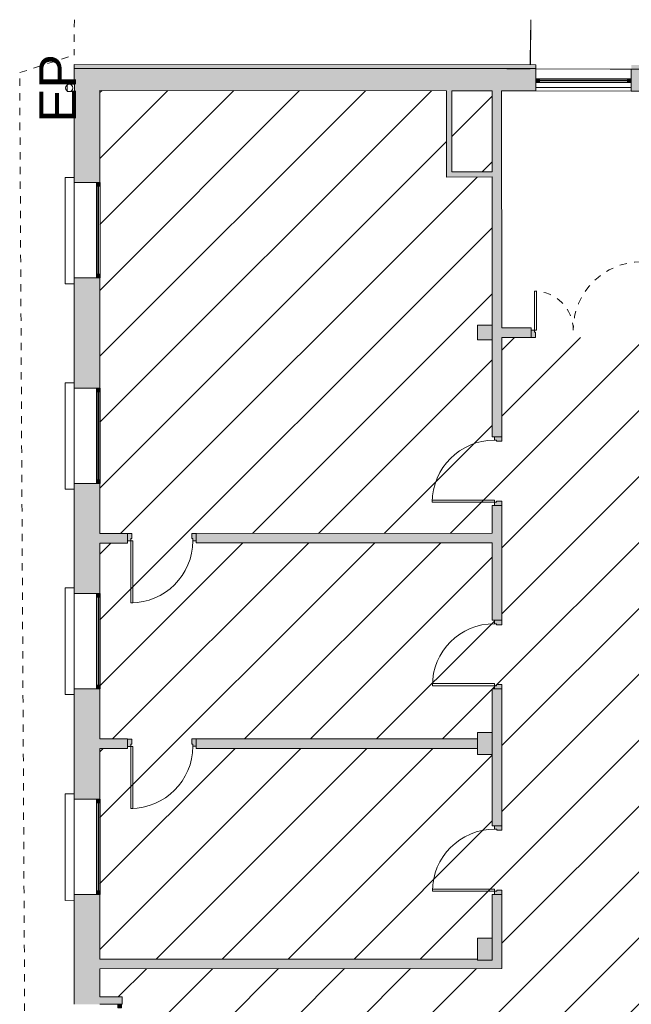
# Model space of a CAD drawing. Header units: metres. Extents: x 82 to 222, y -4 to 154.
# Tile 186 of 214: x 156 to 165, y 122 to 136. Entities that reach past the tile are written whole.
import ezdxf

# ---------------------------------------------------------------- set-up
doc = ezdxf.new("R2010")
doc.units = ezdxf.units.M
for name, pattern in [('Caché', [0.003, 0.002, -0.001]), ('Tiret', [0.0025, 0.00125, -0.00125]), ('Tiret point point', [0.008125, 0.0025, -0.001875, 0, -0.001875, 0, -0.001875])]:
    doc.linetypes.add(name, pattern=pattern)
for name, color, linetype, lineweight in [('A-ANNO-NOTE', 7, 'Continuous', 20), ('A-DETL-GENF', 7, 'Continuous', 5), ('A-DOOR', 7, 'Continuous', 5), ('A-FLOR', 7, 'Continuous', 5), ('A-GENM', 7, 'Continuous', 5), ('A-GLAZ-CURT', 7, 'Continuous', 5), ('A-GLAZ-CWMG', 7, 'Continuous', 5), ('A-WALL', 7, 'Continuous', 5), ('C-TOPO', 7, 'Continuous', 5), ('P-SANR-FIXT', 7, 'Continuous', 5), ('S-COLS', 7, 'Continuous', 5)]:
    doc.layers.add(name, color=color, linetype=linetype, lineweight=lineweight)
doc.layers.add('A-WALL-PATT', color=7, linetype='Continuous', true_color=0x2a2a2a)
doc.layers.add('C-PROP-LINE', color=1, linetype='Tiret point point', lineweight=20, true_color=0xff0000)
doc.styles.add('Arial', font='arial.ttf', dxfattribs={"height": 0.5})

# ---------------------------------------------------------------- blocks, each defined once
blk = doc.blocks.new('ART-Béton-Poteau rectangulaire - 20X30-3252383-DCE-Plan de reperage des murs- rez de rue-200 - Dépendante 1')
at = {"layer": 'S-COLS', "true_color": 0x2a2a2a}
blk.add_hatch(color=250, dxfattribs=at).paths.add_polyline_path([(-0.1, -0.15), (0.1, -0.15), (0.1, 0.15), (-0.1, 0.15)])
at = {"layer": 'S-COLS', "lineweight": 20}
for p, q in [((0.1, 0.15), (-0.1, 0.15)), ((-0.1, 0.15), (-0.1, -0.15)), ((0.1, -0.15), (0.1, 0.15)), ((-0.1, -0.15), (0.1, -0.15))]:
    blk.add_line(p, q, dxfattribs=at)
blk = doc.blocks.new('ART-Béton-Poteau rectangulaire - 20X20-3251590-DCE-Plan de reperage des murs- rez de rue-200 - Dépendante 1')
at = {"layer": 'S-COLS', "true_color": 0x2a2a2a}
blk.add_hatch(color=250, dxfattribs=at).paths.add_polyline_path([(-0.1, -0.1), (0.1, -0.1), (0.1, 0.1), (-0.1, 0.1), (-0.1, -0.058)])
at = {"layer": 'S-COLS', "lineweight": 20}
for p, q in [((0.1, 0.1), (-0.1, 0.1)), ((-0.1, 0.1), (-0.1, -0.1)), ((0.1, -0.1), (0.1, 0.1)), ((-0.1, -0.1), (0.1, -0.1))]:
    blk.add_line(p, q, dxfattribs=at)
blk = doc.blocks.new('Meneau rectangulaire - 50x50-3242118-DCE-Plan de reperage des murs- rez de rue-200 - Dépendante 1')
at = {"layer": 'A-GLAZ-CWMG', "true_color": 0x2a2a2a}
blk.add_hatch(color=250, dxfattribs=at).paths.add_polyline_path([(-0.05, -0.025), (0, -0.025), (0, 0.025), (-0.05, 0.025)])
at = {"layer": 'A-GLAZ-CWMG'}
for p, q in [((0, 0.025), (-0.05, 0.025)), ((-0.05, 0.025), (-0.05, -0.025)), ((0, -0.025), (0, 0.025)), ((-0.05, -0.025), (0, -0.025))]:
    blk.add_line(p, q, dxfattribs=at)
blk = doc.blocks.new('Panneau système - Vitré-3242119-DCE-Plan de reperage des murs- rez de rue-200 - Dépendante 1')
at = {"layer": 'A-GLAZ-CURT', "true_color": 0x2a2a2a}
blk.add_hatch(color=250, dxfattribs=at).paths.add_polyline_path([(0.6, 0.005), (-0.6, 0.005), (-0.6, -0.005), (0.6, -0.005)])
at = {"layer": 'A-GLAZ-CURT'}
for p, q in [((0.6, 0.005), (-0.6, 0.005)), ((-0.6, 0.005), (-0.6, -0.005)), ((0.6, -0.005), (0.6, 0.005)), ((-0.6, -0.005), (0.6, -0.005))]:
    blk.add_line(p, q, dxfattribs=at)
blk = doc.blocks.new('Meneau rectangulaire - 50x50-3242120-DCE-Plan de reperage des murs- rez de rue-200 - Dépendante 1')
at = {"layer": 'A-GLAZ-CWMG', "true_color": 0x2a2a2a}
blk.add_hatch(color=250, dxfattribs=at).paths.add_polyline_path([(0, -0.025), (-0.05, -0.025), (-0.05, 0.025), (0, 0.025)])
at = {"layer": 'A-GLAZ-CWMG'}
for p, q in [((-0.05, 0.025), (0, 0.025)), ((-0.05, -0.025), (-0.05, 0.025)), ((0, 0.025), (0, -0.025)), ((0, -0.025), (-0.05, -0.025))]:
    blk.add_line(p, q, dxfattribs=at)
blk = doc.blocks.new('Meneau rectangulaire - 50x50-3242115-DCE-Plan de reperage des murs- rez de rue-200 - Dépendante 1')
at = {"layer": 'A-GLAZ-CWMG'}
for p, q in [((148.123, 102.789), (149.323, 102.79)), ((149.323, 102.74), (148.123, 102.739))]:
    blk.add_line(p, q, dxfattribs=at)
blk = doc.blocks.new('Panneau système - plein-3981794-DCE-Plan de reperage des murs- rez de rue-200 - Dépendante 1')
at = {"layer": 'A-GLAZ-CURT', "true_color": 0x2a2a2a}
blk.add_hatch(color=250, dxfattribs=at).paths.add_polyline_path([(-0.6, 0.005), (-0.6, -0.005), (0.6, -0.005), (0.6, 0.005), (0.031, 0.005)])
at = {"layer": 'A-GLAZ-CURT'}
for p, q in [((0.6, 0.005), (-0.6, 0.005)), ((-0.6, 0.005), (-0.6, -0.005)), ((0.6, -0.005), (0.6, 0.005)), ((-0.6, -0.005), (0.6, -0.005))]:
    blk.add_line(p, q, dxfattribs=at)
blk = doc.blocks.new('Meneau rectangulaire - 50x50-3243398-DCE-Plan de reperage des murs- rez de rue-200 - Dépendante 1')
at = {"layer": 'A-GLAZ-CWMG'}
for p, q in [((107.27, 134.789), (108.47, 134.788)), ((107.27, 134.739), (108.469, 134.738))]:
    blk.add_line(p, q, dxfattribs=at)
blk = doc.blocks.new('Meneau rectangulaire - 50x50-3981785-DCE-Plan de reperage des murs- rez de rue-200 - Dépendante 1')
at = {"layer": 'A-GLAZ-CWMG', "true_color": 0x2a2a2a}
blk.add_hatch(color=250, dxfattribs=at).paths.add_polyline_path([(-0.05, -0.025), (-0.05, 0.025), (0, 0.025), (0, -0.025)])
at = {"layer": 'A-GLAZ-CWMG'}
for p, q in [((-0.05, 0.025), (0, 0.025)), ((-0.05, -0.025), (-0.05, 0.025)), ((0, 0.025), (0, -0.025)), ((0, -0.025), (-0.05, -0.025))]:
    blk.add_line(p, q, dxfattribs=at)
blk = doc.blocks.new('Meneau rectangulaire - 50x50-3250486-DCE-Plan de reperage des murs- rez de rue-200 - Dépendante 1')
at = {"layer": 'A-GLAZ-CWMG', "true_color": 0x2a2a2a}
blk.add_hatch(color=250, dxfattribs=at).paths.add_polyline_path([(-0.05, -0.025), (-0.05, 0.025), (0, 0.025), (0, -0.025)])
at = {"layer": 'A-GLAZ-CWMG'}
for p, q in [((-0.05, 0.025), (0, 0.025)), ((-0.05, -0.025), (-0.05, 0.025)), ((0, 0.025), (0, -0.025)), ((0, -0.025), (-0.05, -0.025))]:
    blk.add_line(p, q, dxfattribs=at)
blk = doc.blocks.new('OMD_Porte 1V tunnel - 80x204-5423494-DCE-Plan de reperage des murs- rez de rue-200 - Dépendante 1')
at = {"layer": 'A-DOOR', "true_color": 0x2a2a2a}
h = blk.add_hatch(color=250, dxfattribs=at)
h.paths.add_polyline_path([(-0.518, 0.035), (-0.518, -0.065), (-0.458, -0.065), (-0.458, 0.005), (-0.473, 0.005), (-0.473, 0.035), (-0.517, 0.035)])
h.paths.add_polyline_path([(0.357, 0.005), (0.357, -0.065), (0.417, -0.065), (0.417, 0.035), (0.372, 0.035), (0.372, 0.005), (0.358, 0.005)])
at = {"layer": 'A-DOOR'}
for p, q in [((-0.473, 0.035), (-0.473, 0.88)), ((-0.443, 0.88), (-0.473, 0.88)), ((-0.443, 0.88), (-0.443, 0.035)), ((-0.518, 0.035), (-0.473, 0.035)), ((-0.443, 0.035), (-0.473, 0.035)), ((-0.473, 0.035), (-0.443, 0.035)), ((-0.473, 0.035), (-0.473, 0.005)), ((-0.473, 0.005), (-0.458, 0.005)), ((-0.458, 0.005), (-0.458, -0.065)), ((0.357, 0.005), (0.372, 0.005)), ((0.357, -0.065), (0.357, 0.005)), ((0.372, 0.005), (0.372, 0.035)), ((0.372, 0.035), (0.417, 0.035)), ((-0.458, -0.065), (-0.518, -0.065)), ((0.417, -0.065), (0.357, -0.065))]:
    blk.add_line(p, q, dxfattribs=at)
blk.add_arc((-0.473, 0.035), 0.845, 0, 90, dxfattribs=at)
blk = doc.blocks.new('OMD_Porte 2V tunnel - 140x204-V75-DCE-Plan de reperage des murs- rez de rue-200 - Dépendante 1')
at = {"layer": 'A-DOOR', "true_color": 0x2a2a2a}
h = blk.add_hatch(color=250, dxfattribs=at)
h.paths.add_polyline_path([(0.725, 0.065), (0.665, 0.065), (0.665, -0.005), (0.68, -0.005), (0.68, -0.035), (0.725, -0.035), (0.725, 0.065)])
h.paths.add_polyline_path([(-0.765, 0.065), (-0.825, 0.065), (-0.825, -0.035), (-0.78, -0.035), (-0.78, -0.005), (-0.765, -0.005), (-0.765, 0.065)])
at = {"layer": 'A-DOOR'}
for p, q in [((-0.765, 0.065), (-0.825, 0.065)), ((-0.765, -0.005), (-0.765, 0.065)), ((0.725, 0.065), (0.665, 0.065)), ((0.665, 0.065), (0.665, -0.005)), ((-0.825, -0.035), (-0.78, -0.035)), ((-0.78, -0.035), (-0.78, -0.005)), ((-0.78, -0.005), (-0.765, -0.005)), ((-0.78, -0.965), (-0.78, -0.035)), ((-0.78, -0.035), (-0.75, -0.035)), ((-0.75, -0.035), (-0.75, -0.965)), ((0.65, -0.565), (0.65, -0.035)), ((0.65, -0.035), (0.68, -0.035)), ((0.665, -0.005), (0.68, -0.005)), ((0.68, -0.005), (0.68, -0.035)), ((0.68, -0.035), (0.68, -0.565)), ((0.68, -0.035), (0.725, -0.035)), ((0.68, -0.565), (0.65, -0.565)), ((-0.75, -0.965), (-0.78, -0.965))]:
    blk.add_line(p, q, dxfattribs=at)
at = {"layer": 'A-DOOR', "linetype": 'Tiret'}
for centre, radius, start, end in [((-0.78, -0.035), 0.93, 270, 0), ((0.68, -0.035), 0.53, 180, 270)]:
    blk.add_arc(centre, radius, start, end, dxfattribs=at)
blk = doc.blocks.new('OMD_Porte 1V tunnel - 80x204-5423498-DCE-Plan de reperage des murs- rez de rue-200 - Dépendante 1')
at = {"layer": 'A-DOOR', "true_color": 0x2a2a2a}
h = blk.add_hatch(color=250, dxfattribs=at)
h.paths.add_polyline_path([(-0.518, -0.035), (-0.473, -0.035), (-0.473, -0.005), (-0.458, -0.005), (-0.458, 0.065), (-0.518, 0.065), (-0.518, -0.005)])
h.paths.add_polyline_path([(0.372, -0.035), (0.417, -0.035), (0.417, 0.065), (0.357, 0.065), (0.357, -0.005), (0.372, -0.005), (0.372, -0.035)])
at = {"layer": 'A-DOOR'}
for p, q in [((-0.458, 0.065), (-0.518, 0.065)), ((-0.458, -0.005), (-0.458, 0.065)), ((0.417, 0.065), (0.357, 0.065)), ((0.357, 0.065), (0.357, -0.005)), ((-0.518, -0.035), (-0.473, -0.035)), ((-0.473, -0.035), (-0.473, -0.005)), ((-0.473, -0.005), (-0.458, -0.005)), ((-0.443, -0.035), (-0.473, -0.035)), ((-0.473, -0.035), (-0.473, -0.88)), ((-0.473, -0.035), (-0.443, -0.035)), ((-0.443, -0.88), (-0.443, -0.035)), ((0.357, -0.005), (0.372, -0.005)), ((0.372, -0.005), (0.372, -0.035)), ((0.372, -0.035), (0.417, -0.035)), ((-0.443, -0.88), (-0.473, -0.88))]:
    blk.add_line(p, q, dxfattribs=at)
blk.add_arc((-0.473, -0.035), 0.845, 270, 360, dxfattribs=at)
blk = doc.blocks.new('appui fenetre - appui fenetre-3309576-DCE-Plan de reperage des murs- rez de rue-200 - Dépendante 1')
at = {"layer": 'A-GENM'}
for p, q in [((165.088, 26.765), (164.084, 25.719)), ((165.176, 26.681), (165.088, 26.765)), ((164.229, 25.691), (165.128, 26.629)), ((164.084, 25.719), (164.173, 25.633)), ((163.151, 24.743), (162.148, 23.696)), ((163.24, 24.658), (163.151, 24.743)), ((162.237, 23.611), (163.24, 24.658)), ((162.148, 23.696), (162.237, 23.611)), ((161.221, 22.723), (160.218, 21.676)), ((161.309, 22.639), (161.221, 22.723)), ((160.358, 21.644), (161.258, 22.582)), ((160.218, 21.676), (160.307, 21.591)), ((159.282, 20.695), (158.278, 19.648)), ((159.37, 20.611), (159.282, 20.695)), ((158.423, 19.62), (159.322, 20.559)), ((158.278, 19.648), (158.368, 19.563))]:
    blk.add_line(p, q, dxfattribs=at)
blk = doc.blocks.new('Meneau rectangulaire - 50x50-3981789-DCE-Plan de reperage des murs- rez de rue-200 - Dépendante 1')
at = {"layer": 'A-GLAZ-CWMG', "true_color": 0x2a2a2a}
blk.add_hatch(color=250, dxfattribs=at).paths.add_polyline_path([(0, -0.025), (0, 0.025), (-0.05, 0.025), (-0.05, -0.025)])
at = {"layer": 'A-GLAZ-CWMG'}
for p, q in [((0, 0.025), (-0.05, 0.025)), ((-0.05, 0.025), (-0.05, -0.025)), ((0, -0.025), (0, 0.025)), ((-0.05, -0.025), (0, -0.025))]:
    blk.add_line(p, q, dxfattribs=at)
blk = doc.blocks.new('Gouttière avec dauphin - Gouttière avec dauphin 13_8-4853115-DCE-Plan de reperage des murs- rez de rue-200 - Dépendante 1')
at = {"layer": 'P-SANR-FIXT', "linetype": 'Caché'}
for p, q in [((-0.05, -0.03), (-0.05, 0.07)), ((-0.05, 0.07), (0.05, 0.07)), ((0.05, 0.07), (0.05, -0.03)), ((0.05, -0.03), (-0.05, -0.03))]:
    blk.add_line(p, q, dxfattribs=at)
at = {"layer": 'P-SANR-FIXT'}
blk.add_circle((0, 0), 0.05, dxfattribs=at)
blk = doc.blocks.new('Family - ___-4711813-DCE-Plan de reperage des murs- rez de rue-200 - Dépendante 1')
at = {"layer": 'C-PROP-LINE'}
for p, q in [((142.407, 3.688), (165.626, 28.226)), ((165.626, 28.226), (166.327, 27.886)), ((166.662, 28.232), (166.327, 27.886))]:
    blk.add_line(p, q, dxfattribs=at)
blk = doc.blocks.new('Family - ___-5203964-DCE-Plan de reperage des murs- rez de rue-200 - Dépendante 1')
at = {"layer": 'C-PROP-LINE'}
for p, q in [((142.407, 3.688), (165.626, 28.226)), ((165.626, 28.226), (166.327, 27.886)), ((166.662, 28.232), (166.327, 27.886))]:
    blk.add_line(p, q, dxfattribs=at)

msp = doc.modelspace()

# ---------------------------------------------------------------- hatches: boundary and pattern name
at = {"layer": 'A-DETL-GENF', "true_color": 0x808080}
h = msp.add_hatch(dxfattribs=at)
h.set_pattern_fill('FP_14', color=8, style=0, pattern_type=2)
h.set_pattern_definition([(45, (-9.11556, 107.194), (-0.4490128, 0.4490128), [])])
h.paths.add_polyline_path([(162.888, 124.55), (162.887, 124.55), (162.887, 124.565), (162.857, 124.565), (162.857, 124.61), (162.827, 124.61), (162.827, 125.58), (162.627, 125.579), (162.627, 125.664), (158.795, 125.664), (158.795, 125.694), (158.75, 125.694), (158.75, 125.724), (158.735, 125.724), (158.735, 125.794), (162.627, 125.794), (162.627, 125.879), (162.827, 125.88), (162.827, 126.475), (162.857, 126.475), (162.857, 126.52), (162.887, 126.52), (162.887, 126.535), (162.957, 126.535), (162.957, 124.55)])
h.paths.add_polyline_path([(157.484, 102.778), (162.833, 102.781), (162.833, 103.112), (162.863, 103.112), (162.863, 103.157), (162.893, 103.157), (162.893, 103.172), (162.963, 103.172), (162.963, 102.782), (170.773, 102.786), (170.772, 106.271), (164.389, 106.27), (164.389, 106.3), (164.344, 106.3), (164.344, 106.33), (164.329, 106.33), (164.329, 106.4), (165.302, 106.4), (165.3, 112.87), (165.33, 112.87), (165.33, 112.915), (165.36, 112.915), (165.36, 112.93), (165.43, 112.93), (165.431, 111.855), (165.63, 111.855), (165.631, 111.795), (170.771, 111.796), (170.767, 131.266), (165.626, 131.265), (165.626, 131.23), (165.426, 131.23), (165.427, 128.4), (165.397, 128.4), (165.397, 128.355), (165.367, 128.355), (165.367, 128.34), (165.297, 128.34), (165.296, 131.265), (162.956, 131.265), (162.956, 129.85), (162.886, 129.85), (162.886, 129.865), (162.856, 129.865), (162.856, 129.91), (162.826, 129.91), (162.825, 131.23), (162.626, 131.229), (162.626, 131.429), (162.826, 131.43), (162.825, 133.45), (162.205, 133.449), (162.205, 134.624), (157.484, 134.629), (157.484, 133.374), (157.487, 133.374), (157.487, 133.324), (157.484, 133.324), (157.484, 132.125), (157.487, 132.125), (157.487, 132.075), (157.484, 132.075), (157.484, 130.574), (157.488, 130.574), (157.488, 130.524), (157.484, 130.524), (157.484, 129.325), (157.488, 129.325), (157.488, 129.275), (157.484, 129.275), (157.484, 128.593), (157.919, 128.593), (157.919, 128.523), (157.904, 128.523), (157.904, 128.493), (157.859, 128.493), (157.859, 128.463), (157.484, 128.463), (157.484, 127.774), (157.489, 127.774), (157.489, 127.724), (157.484, 127.724), (157.484, 126.525), (157.489, 126.525), (157.489, 126.475), (157.484, 126.475), (157.484, 125.793), (157.92, 125.793), (157.92, 125.723), (157.905, 125.723), (157.905, 125.693), (157.86, 125.693), (157.86, 125.663), (157.484, 125.663), (157.484, 124.974), (157.489, 124.974), (157.489, 124.924), (157.484, 124.924), (157.484, 123.725), (157.489, 123.725), (157.489, 123.675), (157.484, 123.675), (157.484, 122.793), (162.628, 122.795), (162.628, 123.079), (162.828, 123.08), (162.828, 123.675), (162.858, 123.675), (162.858, 123.72), (162.888, 123.72), (162.888, 123.735), (162.958, 123.735), (162.957, 122.665), (157.484, 122.663), (157.484, 122.278), (157.788, 122.278), (157.789, 117.978), (157.484, 117.978), (157.484, 117.478), (158.129, 117.478), (158.129, 117.178), (157.484, 117.178), (157.484, 116.574), (157.491, 116.574), (157.491, 116.524), (157.484, 116.524), (157.484, 115.325), (157.491, 115.325), (157.49, 115.275), (157.484, 115.275), (157.484, 113.774), (157.492, 113.774), (157.492, 113.724), (157.484, 113.724), (157.484, 112.525), (157.492, 112.525), (157.492, 112.475), (157.484, 112.475), (157.484, 110.974), (157.493, 110.974), (157.493, 110.924), (157.484, 110.924), (157.484, 109.725), (157.493, 109.725), (157.491, 109.675), (157.484, 109.675), (157.484, 108.174), (157.493, 108.174), (157.493, 108.124), (157.484, 108.124), (157.484, 106.925), (157.493, 106.925), (157.493, 106.875), (157.484, 106.875), (157.484, 105.379), (157.494, 105.379), (157.494, 105.329), (157.484, 105.329), (157.484, 104.13), (157.494, 104.13), (157.494, 104.08), (157.484, 104.08), (157.484, 102.778)])
h.paths.add_polyline_path([(198.088, 122.133), (198.088, 122.133), (198.088, 122.148), (198.058, 122.148), (198.058, 122.193), (198.028, 122.193), (198.028, 122.615), (192.649, 122.614), (192.649, 116.857), (198.059, 116.858), (198.059, 119.988), (197.829, 119.988), (197.828, 120.288), (198.028, 120.288), (198.028, 120.643), (198.058, 120.643), (198.059, 120.688), (198.088, 120.688)])
h.paths.add_polyline_path([(192.496, 102.787), (200.683, 102.789), (200.682, 103.991), (200.712, 103.991), (200.712, 104.006), (200.782, 104.006), (200.783, 102.789), (205.983, 102.79), (205.982, 104.09), (205.978, 104.09), (205.978, 105.39), (205.982, 105.39), (205.981, 106.89), (205.977, 106.89), (205.977, 108.19), (205.981, 108.19), (205.981, 109.69), (205.977, 109.69), (205.976, 110.99), (205.981, 110.99), (205.98, 112.49), (205.976, 112.49), (205.976, 113.79), (205.98, 113.79), (205.979, 115.29), (205.975, 115.29), (205.975, 116.59), (205.979, 116.59), (205.979, 118.09), (205.975, 118.09), (205.975, 118.14), (205.979, 118.14), (205.978, 119.34), (205.974, 119.34), (205.974, 119.39), (205.979, 119.39), (205.978, 120.89), (205.974, 120.89), (205.974, 122.19), (205.978, 122.19), (205.978, 122.89), (200.328, 122.888), (200.328, 121.888), (200.778, 121.889), (200.778, 121.181), (200.748, 121.181), (200.748, 121.166), (200.678, 121.166), (200.678, 121.788), (200.228, 121.788), (200.228, 124.088), (200.678, 124.088), (200.678, 124.681), (200.747, 124.681), (200.747, 124.666), (200.777, 124.666), (200.778, 123.989), (200.328, 123.988), (200.328, 122.988), (205.978, 122.99), (205.977, 123.69), (205.973, 123.69), (205.973, 124.99), (205.977, 124.99), (205.977, 125.79), (200.827, 125.789), (200.827, 125.589), (200.777, 125.588), (200.777, 125.511), (200.747, 125.511), (200.747, 125.496), (200.677, 125.496), (200.677, 125.588), (200.497, 125.588), (200.497, 128.473), (200.037, 128.473), (200.037, 128.543), (200.052, 128.543), (200.052, 128.573), (200.097, 128.573), (200.097, 128.603), (200.497, 128.603), (200.497, 131.423), (200.526, 131.423), (200.526, 131.468), (200.556, 131.468), (200.556, 131.483), (200.626, 131.483), (200.627, 131.438), (200.826, 131.439), (200.826, 131.239), (200.626, 131.238), (200.627, 125.888), (205.977, 125.89), (205.977, 126.399), (205.782, 126.399), (205.782, 132.055), (205.811, 132.055), (205.811, 132.07), (205.881, 132.07), (205.881, 132.01), (206.081, 132.01), (206.082, 126.803), (207.151, 126.801), (207.151, 135.593), (206.08, 135.593), (206.08, 133.56), (205.881, 133.56), (205.881, 133.5), (205.811, 133.5), (205.811, 133.515), (205.781, 133.515), (205.78, 134.655), (205.724, 134.655), (205.724, 134.644), (204.675, 134.644), (204.675, 134.594), (204.615, 134.594), (204.615, 134.599), (204.655, 134.599), (204.655, 134.639), (204.615, 134.639), (204.615, 134.644), (204.625, 134.644), (204.625, 134.654), (201.005, 134.654), (201.005, 134.644), (201.015, 134.644), (201.015, 134.639), (200.975, 134.637), (200.975, 134.599), (201.015, 134.599), (201.015, 134.594), (200.955, 134.594), (200.955, 134.644), (200.625, 134.644), (200.625, 132.913), (200.556, 132.913), (200.556, 132.928), (200.526, 132.928), (200.525, 132.973), (200.495, 132.973), (200.495, 133.821), (199.649, 132.978), (198.665, 131.993), (198.667, 131.991), (198.156, 131.48), (198.156, 129.545), (198.086, 129.545), (198.086, 129.56), (198.056, 129.56), (198.056, 129.605), (198.026, 129.605), (198.026, 129.603), (197.834, 129.603), (197.834, 129.673), (197.849, 129.673), (197.849, 129.703), (197.894, 129.703), (197.894, 129.673), (198.026, 129.673), (198.026, 131.238), (197.826, 131.238), (197.826, 131.267), (196.626, 131.268), (196.626, 130.573), (196.576, 130.573), (196.576, 131.268), (195.876, 131.268), (195.876, 130.35), (195.806, 130.35), (195.806, 130.365), (195.776, 130.365), (195.776, 130.41), (195.806, 130.41), (195.806, 131.269), (195.006, 131.269), (195.006, 129.672), (195.806, 129.672), (195.806, 129.675), (195.776, 129.675), (195.776, 129.72), (195.806, 129.72), (195.806, 129.735), (195.876, 129.735), (195.876, 129.672), (196.959, 129.673), (196.959, 129.703), (197.004, 129.703), (197.004, 129.673), (197.019, 129.673), (197.019, 129.603), (195.006, 129.602), (195.006, 129.485), (194.936, 129.485), (194.936, 129.5), (194.906, 129.5), (194.906, 129.545), (194.936, 129.545), (194.936, 129.602), (194.066, 129.602), (194.066, 129.734), (194.136, 129.734), (194.136, 129.719), (194.166, 129.719), (194.166, 129.674), (194.136, 129.672), (194.136, 129.672), (194.936, 129.672), (194.936, 131.269), (194.136, 131.27), (194.136, 130.409), (194.166, 130.409), (194.166, 130.364), (194.136, 130.364), (194.136, 130.349), (194.066, 130.349), (194.066, 131.27), (192.652, 131.272), (192.652, 128.602), (194.937, 128.602), (194.937, 128.61), (194.907, 128.61), (194.907, 128.655), (194.937, 128.655), (194.937, 128.67), (195.007, 128.67), (195.007, 128.602), (198.027, 128.603), (198.027, 128.67), (198.057, 128.67), (198.057, 128.715), (198.086, 128.715), (198.086, 128.73), (198.156, 128.73), (198.157, 128.603), (198.547, 128.603), (198.547, 128.573), (198.592, 128.573), (198.592, 128.543), (198.607, 128.543), (198.607, 128.473), (198.157, 128.473), (198.157, 128.413), (198.087, 128.413), (198.087, 128.428), (198.057, 128.428), (198.057, 128.473), (192.651, 128.472), (192.651, 122.714), (198.028, 122.715), (198.028, 123.093), (198.058, 123.093), (198.058, 123.138), (198.088, 123.138), (198.088, 123.153), (198.158, 123.153), (198.158, 122.133), (198.088, 122.133), (198.088, 120.703), (198.158, 120.703), (198.159, 116.758), (192.648, 116.757), (192.649, 115.414), (192.657, 113.572), (193.285, 113.572), (193.286, 111.772), (193.486, 111.772), (193.486, 111.672), (192.665, 111.672), (192.68, 107.802), (192.738, 107.802), (194.087, 109.002), (197.831, 109.003), (197.832, 109.038), (198.031, 109.038), (198.031, 108.838), (197.831, 108.838), (197.832, 106.238), (198.032, 106.238), (198.032, 106.138), (200.632, 106.138), (200.632, 106.238), (200.832, 106.239), (200.832, 106.139), (205.972, 106.14), (205.972, 106.04), (200.782, 106.038), (200.782, 104.821), (200.712, 104.821), (200.712, 104.836), (200.682, 104.836), (200.682, 106.038), (198.032, 106.038), (198.032, 105.623), (197.932, 105.623), (197.932, 106.038), (197.832, 106.038), (197.832, 106.073), (192.5, 106.071), (192.499, 105.246), (192.391, 105.246), (192.391, 103.697), (192.497, 103.696), (192.496, 102.787)])
h.paths.add_polyline_path([(162.892, 103.987), (162.892, 104.002), (162.862, 104.002), (162.862, 104.047), (162.832, 104.047), (162.832, 106.03), (162.632, 106.029), (162.632, 106.229), (162.832, 106.23), (162.832, 106.83), (162.862, 106.83), (162.862, 106.875), (162.892, 106.875), (162.892, 106.89), (162.962, 106.89), (162.962, 106.4), (163.514, 106.4), (163.514, 106.33), (163.499, 106.33), (163.499, 106.3), (163.454, 106.3), (163.454, 106.27), (162.962, 106.27), (162.962, 103.987)])
h.paths.add_polyline_path([(205.978, 104.14), (205.982, 104.14), (205.982, 105.34), (205.978, 105.34)])
h.paths.add_polyline_path([(165.432, 106.03), (165.432, 106.03), (165.432, 106.23), (165.632, 106.23), (165.632, 106.03)])
h.paths.add_polyline_path([(192.391, 106.202), (197.702, 106.203), (197.701, 108.873), (194.091, 108.872), (192.776, 107.702), (192.391, 107.701), (192.391, 106.203)])
h.paths.add_polyline_path([(205.977, 106.94), (205.982, 106.94), (205.981, 108.14), (205.977, 108.14), (205.977, 106.94)])
h.paths.add_polyline_path([(193.702, 107.452), (193.701, 107.622), (196.501, 107.622), (196.502, 107.452), (193.978, 107.452)])
h.paths.add_polyline_path([(162.89, 116.56), (162.889, 116.56), (162.889, 116.575), (162.859, 116.575), (162.859, 116.62), (162.829, 116.62), (162.829, 117.18), (162.129, 117.18), (162.129, 117.379), (158.13, 117.378), (158.13, 117.478), (162.959, 117.48), (162.959, 116.56)])
h.paths.add_polyline_path([(162.89, 113.305), (162.89, 113.305), (162.89, 113.32), (162.86, 113.32), (162.86, 113.365), (162.83, 113.365), (162.83, 114.465), (162.782, 114.465), (162.782, 114.495), (162.767, 114.495), (162.767, 114.565), (162.83, 114.565), (162.83, 115.685), (162.86, 115.685), (162.86, 115.73), (162.89, 115.73), (162.89, 115.745), (162.96, 115.745), (162.96, 113.305)])
h.paths.add_polyline_path([(162.891, 107.705), (162.891, 107.72), (162.861, 107.72), (162.861, 107.765), (162.831, 107.765), (162.83, 111.605), (162.631, 111.604), (162.63, 111.854), (162.83, 111.855), (162.83, 112.43), (162.86, 112.43), (162.86, 112.475), (162.89, 112.475), (162.89, 112.49), (162.96, 112.49), (162.961, 107.705)])
h.paths.add_polyline_path([(157.491, 108.208), (157.491, 108.308), (161.331, 108.309), (161.331, 108.209), (157.593, 108.208)])
h.paths.add_polyline_path([(200.631, 108.838), (200.631, 108.838), (200.631, 109.038), (200.831, 109.039), (200.831, 108.839), (200.764, 108.838)])
h.paths.add_polyline_path([(198.081, 108.938), (198.081, 111.673), (198.031, 111.673), (198.03, 114.413), (197.83, 114.413), (197.83, 114.538), (195.93, 114.537), (195.931, 111.672), (194.986, 111.672), (194.986, 111.772), (195.781, 111.772), (195.78, 114.687), (198.18, 114.688), (198.181, 111.118), (198.673, 111.118), (198.673, 111.048), (198.658, 111.048), (198.658, 111.018), (198.181, 111.018), (198.181, 108.938)])
h.paths.add_polyline_path([(205.977, 109.74), (205.981, 109.74), (205.98, 110.94), (205.977, 110.94), (205.977, 109.74)])
h.paths.add_polyline_path([(199.503, 111.018), (199.503, 111.048), (199.488, 111.048), (199.488, 111.118), (200.231, 111.118), (200.231, 112.826), (200.3, 112.826), (200.3, 112.811), (200.33, 112.811), (200.331, 111.118), (205.971, 111.118), (205.971, 111.02), (199.548, 111.018)])
h.paths.add_polyline_path([(192.664, 111.772), (193.236, 111.772), (193.236, 111.822), (193.245, 111.822), (193.245, 112.522), (193.235, 112.522), (193.235, 112.572), (192.661, 112.572), (192.664, 111.873)])
h.paths.add_polyline_path([(205.976, 112.54), (205.98, 112.54), (205.98, 113.74), (205.976, 113.74)])
h.paths.add_polyline_path([(192.661, 112.672), (193.235, 112.672), (193.235, 112.722), (193.245, 112.722), (193.245, 113.422), (193.235, 113.422), (193.235, 113.472), (192.657, 113.472), (192.661, 112.672)])
h.paths.add_polyline_path([(200.3, 112.826), (200.3, 113.641), (200.23, 113.641), (200.23, 114.573), (200.63, 114.575), (200.63, 114.663), (200.68, 114.664), (200.68, 114.726), (200.75, 114.726), (200.75, 114.711), (200.78, 114.711), (200.78, 114.664), (200.83, 114.664), (200.83, 114.574), (205.97, 114.575), (205.97, 114.475), (200.83, 114.473), (200.83, 114.414), (200.63, 114.413), (200.63, 114.473), (200.33, 114.473), (200.33, 113.656), (200.3, 113.656)])
h.paths.add_polyline_path([(166.42, 113.045), (166.42, 113.215), (168.654, 113.216), (168.654, 113.213), (168.666, 113.213), (168.666, 113.216), (169.27, 113.216), (169.27, 113.046), (166.435, 113.045)])
h.paths.add_polyline_path([(165.36, 114.36), (165.36, 114.375), (165.33, 114.375), (165.33, 114.42), (165.3, 114.42), (165.3, 115.778), (165.37, 115.778), (165.37, 115.763), (165.4, 115.763), (165.4, 115.718), (165.43, 115.718), (165.43, 114.63), (165.63, 114.63), (165.63, 114.595), (167.58, 114.596), (167.58, 114.896), (169.39, 114.896), (169.39, 114.596), (170.77, 114.596), (170.77, 114.466), (165.63, 114.465), (165.63, 114.43), (165.43, 114.43), (165.429, 114.36)])
h.paths.add_polyline_path([(157.49, 114.463), (157.49, 114.563), (161.952, 114.564), (161.952, 114.494), (161.937, 114.494), (161.937, 114.464), (157.719, 114.463)])
h.paths.add_polyline_path([(167.63, 114.596), (169.34, 114.596), (169.34, 114.846), (167.63, 114.846), (167.63, 114.596)])
h.paths.add_polyline_path([(200.75, 114.726), (200.75, 115.541), (200.68, 115.541), (200.679, 116.163), (200.229, 116.163), (200.229, 118.488), (200.679, 118.488), (200.679, 119.111), (200.749, 119.111), (200.749, 119.096), (200.779, 119.096), (200.779, 118.389), (200.329, 118.388), (200.329, 117.388), (205.969, 117.39), (205.969, 117.29), (200.329, 117.288), (200.33, 116.263), (200.779, 116.264), (200.78, 115.556), (200.75, 115.556)])
h.paths.add_polyline_path([(205.975, 115.34), (205.98, 115.34), (205.979, 116.54), (205.975, 116.54), (205.975, 115.34)])
h.paths.add_polyline_path([(165.369, 115.778), (165.369, 116.593), (165.299, 116.593), (165.298, 123.658), (165.368, 123.658), (165.368, 123.643), (165.398, 123.643), (165.398, 123.598), (165.428, 123.598), (165.429, 123.08), (165.628, 123.08), (165.628, 122.78), (165.428, 122.78), (165.429, 117.48), (165.629, 117.48), (165.629, 117.18), (165.429, 117.18), (165.429, 116.653), (165.399, 116.653), (165.399, 116.608), (165.369, 116.608)])
h.paths.add_polyline_path([(200.679, 119.926), (200.679, 119.926), (200.679, 119.988), (200.629, 119.988), (200.628, 120.288), (200.678, 120.289), (200.679, 120.351), (200.748, 120.351), (200.748, 120.336), (200.778, 120.336), (200.779, 120.289), (200.828, 120.289), (200.829, 120.189), (205.969, 120.19), (205.969, 120.09), (200.829, 120.089), (200.829, 119.989), (200.779, 119.988), (200.778, 119.941), (200.749, 119.941), (200.749, 119.926), (200.679, 119.926)])
h.paths.add_polyline_path([(205.974, 120.94), (205.978, 120.94), (205.978, 122.14), (205.974, 122.14), (205.974, 120.94)])
h.paths.add_polyline_path([(205.973, 123.74), (205.978, 123.74), (205.977, 124.94), (205.973, 124.94), (205.973, 123.74)])
h.paths.add_polyline_path([(198.088, 123.968), (198.088, 123.983), (198.058, 123.983), (198.058, 124.028), (198.028, 124.028), (198.027, 125.588), (197.827, 125.588), (197.827, 125.888), (198.027, 125.888), (198.027, 126.923), (198.057, 126.923), (198.057, 126.968), (198.087, 126.968), (198.087, 126.983), (198.157, 126.983), (198.158, 123.968)])
h.paths.add_polyline_path([(165.298, 124.473), (165.298, 124.473), (165.297, 126.51), (165.367, 126.51), (165.367, 126.495), (165.397, 126.495), (165.397, 126.45), (165.427, 126.45), (165.427, 125.88), (165.627, 125.88), (165.627, 125.58), (165.427, 125.58), (165.427, 124.533), (165.397, 124.533), (165.397, 124.488), (165.368, 124.488), (165.368, 124.473), (165.298, 124.473)])
h.paths.add_polyline_path([(162.887, 127.35), (162.887, 127.365), (162.857, 127.365), (162.857, 127.41), (162.827, 127.41), (162.827, 128.465), (158.794, 128.464), (158.794, 128.494), (158.749, 128.494), (158.749, 128.524), (158.734, 128.524), (158.734, 128.594), (162.827, 128.595), (162.827, 128.975), (162.856, 128.975), (162.856, 129.02), (162.886, 129.02), (162.886, 129.035), (162.956, 129.035), (162.957, 127.35)])
h.paths.add_polyline_path([(205.496, 131.24), (205.496, 131.24), (205.496, 131.44), (205.696, 131.44), (205.696, 131.24)])
h.paths.add_polyline_path([(162.275, 133.519), (162.825, 133.52), (162.825, 134.623), (162.275, 134.623), (162.275, 133.52)])
at = {"layer": 'A-WALL-PATT'}
h = msp.add_hatch(color=256, dxfattribs=at)
h.paths.add_polyline_path([(171.116, 134.918), (171.116, 134.968), (164.721, 134.975), (164.721, 134.925), (171.066, 134.918)])
h.paths.add_polyline_path([(163.422, 134.927), (163.422, 134.977), (157.134, 134.984), (157.134, 134.934), (162.443, 134.928)])
h = msp.add_hatch(color=256, dxfattribs=at)
h.paths.add_polyline_path([(157.134, 102.778), (157.484, 102.778), (157.484, 104.08), (157.134, 104.08), (157.134, 102.778)])
h.paths.add_polyline_path([(157.484, 105.379), (157.484, 106.875), (157.134, 106.875), (157.134, 105.379)])
h.paths.add_polyline_path([(157.134, 108.174), (157.484, 108.174), (157.484, 109.675), (157.134, 109.675)])
h.paths.add_polyline_path([(157.484, 110.974), (157.484, 112.475), (157.134, 112.475), (157.134, 110.974)])
h.paths.add_polyline_path([(157.134, 113.774), (157.484, 113.774), (157.484, 115.275), (157.134, 115.275), (157.134, 114.029)])
h.paths.add_polyline_path([(157.134, 116.574), (157.484, 116.574), (157.484, 117.178), (157.429, 117.178), (157.429, 117.478), (157.484, 117.478), (157.484, 118.078), (157.134, 118.078), (157.134, 117.978)])
h.paths.add_polyline_path([(157.484, 122.178), (157.484, 123.675), (157.134, 123.675), (157.134, 122.178)])
h.paths.add_polyline_path([(157.134, 124.974), (157.484, 124.974), (157.484, 126.475), (157.134, 126.475), (157.134, 125.663)])
h.paths.add_polyline_path([(157.134, 127.774), (157.484, 127.774), (157.484, 129.275), (157.134, 129.275), (157.134, 128.463)])
h.paths.add_polyline_path([(157.134, 130.574), (157.484, 130.574), (157.484, 132.075), (157.134, 132.075), (157.134, 131.28)])
h.paths.add_polyline_path([(157.134, 133.374), (157.484, 133.374), (157.484, 134.929), (157.134, 134.929), (157.134, 134.713), (157.137, 134.713), (157.137, 134.613), (157.134, 134.613), (157.134, 133.437)])
h = msp.add_hatch(color=256, dxfattribs=at)
h.paths.add_polyline_path([(171.066, 134.613), (171.066, 134.913), (164.721, 134.921), (164.721, 134.621), (170.766, 134.614)])
h.paths.add_polyline_path([(163.421, 134.622), (163.421, 134.922), (157.484, 134.929), (157.484, 134.629), (162.955, 134.623)])
at = {"layer": 'A-WALL-PATT', "lineweight": 5}
for points in [[(162.205, 133.449), (162.275, 133.449), (162.275, 134.623), (162.205, 134.624), (162.205, 133.519)], [(162.275, 133.449), (162.825, 133.45), (162.825, 133.52), (162.275, 133.519)], [(157.484, 122.178), (157.788, 122.178), (157.788, 122.278), (157.484, 122.278)]]:
    msp.add_hatch(color=256, dxfattribs=at).paths.add_polyline_path(points)
at = {"layer": 'A-WALL-PATT'}
h = msp.add_hatch(color=256, dxfattribs=at)
h.paths.add_polyline_path([(162.833, 102.78), (162.963, 102.78), (162.963, 103.112), (162.833, 103.112)])
h.paths.add_polyline_path([(162.832, 104.047), (162.962, 104.047), (162.962, 106.83), (162.832, 106.83), (162.832, 105.403)])
h.paths.add_polyline_path([(162.831, 107.765), (162.961, 107.765), (162.96, 112.43), (162.83, 112.43), (162.831, 107.765)])
h.paths.add_polyline_path([(162.83, 113.365), (162.96, 113.365), (162.96, 115.685), (162.83, 115.685), (162.83, 113.365)])
h.paths.add_polyline_path([(162.829, 116.62), (162.959, 116.62), (162.959, 117.48), (162.829, 117.48), (162.829, 117.18)])
h.paths.add_polyline_path([(162.958, 122.665), (162.958, 123.675), (162.828, 123.675), (162.828, 122.665), (162.958, 122.665)])
h.paths.add_polyline_path([(162.957, 126.475), (162.957, 126.475), (162.827, 126.475)])
h.paths.add_polyline_path([(162.827, 124.61), (162.957, 124.61), (162.957, 126.475), (162.827, 126.475), (162.827, 124.61)])
h.paths.add_polyline_path([(162.956, 127.41), (162.957, 127.41), (162.956, 128.975), (162.826, 128.975), (162.827, 127.41)])
h.paths.add_polyline_path([(162.826, 129.91), (162.956, 129.91), (162.955, 134.623), (162.825, 134.623), (162.826, 131.23)])
at = {"layer": 'A-WALL-PATT', "lineweight": 5}
h = msp.add_hatch(color=256, dxfattribs=at)
h.paths.add_polyline_path([(162.956, 131.265), (163.356, 131.265), (163.356, 131.395), (162.956, 131.395), (162.956, 131.265)])
h.paths.add_polyline_path([(164.906, 131.265), (165.296, 131.265), (165.296, 131.395), (164.906, 131.395), (164.906, 131.28)])
h = msp.add_hatch(color=256, dxfattribs=at)
h.paths.add_polyline_path([(157.484, 128.463), (157.859, 128.463), (157.859, 128.593), (157.484, 128.593), (157.484, 128.463)])
h.paths.add_polyline_path([(158.794, 128.464), (162.827, 128.465), (162.827, 128.595), (158.794, 128.594)])
h = msp.add_hatch(color=256, dxfattribs=at)
h.paths.add_polyline_path([(157.484, 125.663), (157.86, 125.663), (157.86, 125.793), (157.484, 125.793), (157.484, 125.663)])
h.paths.add_polyline_path([(158.795, 125.664), (162.627, 125.664), (162.627, 125.794), (158.795, 125.794)])
h = msp.add_hatch(color=256, dxfattribs=at)
h.paths.add_polyline_path([(162.828, 122.665), (162.828, 122.665), (162.828, 122.78)])
h.paths.add_polyline_path([(157.484, 122.663), (162.828, 122.665), (162.828, 122.78), (162.628, 122.779), (162.628, 122.794), (157.484, 122.793)])

# ---------------------------------------------------------------- linework, layer by layer
at = {"layer": 'A-FLOR'}
msp.add_line((164.721, 134.668), (163.421, 134.667), dxfattribs=at)
at = {"layer": 'A-WALL', "lineweight": 20}
for p, q in [((157.134, 134.984), (163.422, 134.977)), ((157.134, 134.934), (157.134, 134.984)), ((163.422, 134.927), (163.422, 134.977)), ((163.422, 134.927), (157.134, 134.934)), ((157.134, 134.713), (157.134, 134.929)), ((157.134, 134.929), (163.421, 134.922)), ((163.421, 134.922), (163.421, 134.622)), ((164.721, 134.921), (164.721, 134.621)), ((157.134, 133.374), (157.134, 134.613)), ((157.484, 133.374), (157.484, 134.629)), ((162.205, 134.624), (157.484, 134.629)), ((162.205, 134.624), (162.205, 133.449)), ((162.275, 133.519), (162.275, 134.623)), ((162.825, 134.623), (162.275, 134.623)), ((162.825, 134.623), (162.825, 133.52)), ((162.956, 131.395), (162.955, 134.623)), ((163.421, 134.622), (162.955, 134.623)), ((164.721, 134.621), (165.295, 134.62)), ((162.825, 133.52), (162.275, 133.519)), ((157.484, 133.374), (157.134, 133.374)), ((162.205, 133.449), (162.825, 133.45)), ((162.825, 133.45), (162.826, 131.43)), ((157.134, 130.574), (157.134, 132.075)), ((157.484, 132.075), (157.134, 132.075)), ((157.484, 130.574), (157.484, 132.075)), ((163.356, 131.395), (162.956, 131.395)), ((163.356, 131.265), (163.356, 131.395)), ((162.826, 131.23), (162.826, 129.91)), ((162.956, 129.91), (162.956, 131.265)), ((162.956, 131.265), (163.356, 131.265)), ((157.484, 130.574), (157.134, 130.574)), ((162.826, 129.91), (162.956, 129.91)), ((157.134, 127.774), (157.134, 129.275)), ((157.484, 129.275), (157.134, 129.275)), ((157.484, 128.593), (157.484, 129.275)), ((162.826, 128.975), (162.827, 128.595)), ((162.826, 128.975), (162.956, 128.975)), ((162.957, 127.41), (162.956, 128.975)), ((157.859, 128.593), (157.484, 128.593)), ((157.859, 128.463), (157.859, 128.593)), ((162.827, 128.595), (158.794, 128.594)), ((158.794, 128.594), (158.794, 128.464)), ((157.484, 127.774), (157.484, 128.463)), ((157.484, 128.463), (157.859, 128.463)), ((158.794, 128.464), (162.827, 128.465)), ((162.827, 128.465), (162.827, 127.41)), ((157.484, 127.774), (157.134, 127.774)), ((162.827, 127.41), (162.957, 127.41)), ((157.134, 124.974), (157.134, 126.475)), ((157.484, 126.475), (157.134, 126.475)), ((157.484, 125.793), (157.484, 126.475)), ((162.827, 126.475), (162.827, 125.88)), ((162.827, 126.475), (162.957, 126.475)), ((162.957, 124.61), (162.957, 126.475)), ((157.86, 125.793), (157.484, 125.793)), ((157.86, 125.663), (157.86, 125.793)), ((162.627, 125.794), (158.795, 125.794)), ((158.795, 125.794), (158.795, 125.664)), ((157.484, 124.974), (157.484, 125.663)), ((157.484, 125.663), (157.86, 125.663)), ((158.795, 125.664), (162.627, 125.664)), ((162.827, 125.58), (162.827, 124.61)), ((157.484, 124.974), (157.134, 124.974)), ((162.827, 124.61), (162.957, 124.61)), ((157.134, 123.675), (157.134, 122.178)), ((157.484, 123.675), (157.134, 123.675)), ((157.484, 123.675), (157.484, 122.793)), ((162.828, 123.675), (162.828, 123.08)), ((162.828, 123.675), (162.958, 123.675)), ((162.958, 122.665), (162.958, 123.675)), ((162.628, 122.794), (157.484, 122.793)), ((157.484, 122.663), (162.958, 122.665)), ((157.484, 122.663), (157.484, 122.278)), ((157.788, 122.278), (157.484, 122.278)), ((157.788, 122.178), (157.788, 122.278)), ((157.484, 122.178), (157.788, 122.178))]:
    msp.add_line(p, q, dxfattribs=at)
at = {"layer": 'A-WALL'}
for p, q in [((163.421, 134.922), (164.721, 134.921)), ((164.721, 134.621), (163.421, 134.622)), ((157.134, 132.075), (157.134, 133.374)), ((157.134, 129.275), (157.134, 130.574)), ((157.134, 126.475), (157.134, 127.774)), ((157.134, 123.675), (157.134, 124.974))]:
    msp.add_line(p, q, dxfattribs=at)
at = {"layer": 'C-TOPO'}
for p, q in [((163.346, 135.042), (163.351, 135.593)), ((163.355, 135.593), (163.349, 135.04)), ((163.345, 134.977), (163.346, 135.042)), ((163.349, 135.04), (163.349, 134.977)), ((157.134, 134.934), (157.134, 134.929)), ((163.028, 134.923), (163.344, 134.923)), ((163.344, 134.923), (163.344, 134.927)), ((163.348, 134.927), (163.348, 134.922)), ((165.009, 134.921), (164.435, 134.921))]:
    msp.add_line(p, q, dxfattribs=at)

# ---------------------------------------------------------------- block references
at = {"layer": 'A-DOOR'}
for name, p, rotation in [('OMD_Porte 2V tunnel - 140x204-V75-DCE-Plan de reperage des murs- rez de rue-200 - Dépendante 1', (164.081, 131.33), 180.013528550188), ('OMD_Porte 1V tunnel - 80x204-5423494-DCE-Plan de reperage des murs- rez de rue-200 - Dépendante 1', (162.891, 129.492), 90.0135285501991), ('OMD_Porte 1V tunnel - 80x204-5423498-DCE-Plan de reperage des murs- rez de rue-200 - Dépendante 1', (158.377, 128.528), 0.0135285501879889), ('OMD_Porte 1V tunnel - 80x204-5423494-DCE-Plan de reperage des murs- rez de rue-200 - Dépendante 1', (162.892, 126.992), 90.0135285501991), ('OMD_Porte 1V tunnel - 80x204-5423498-DCE-Plan de reperage des murs- rez de rue-200 - Dépendante 1', (158.377, 125.728), 0.0135285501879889), ('OMD_Porte 1V tunnel - 80x204-5423494-DCE-Plan de reperage des murs- rez de rue-200 - Dépendante 1', (162.893, 124.192), 90.0135285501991)]:
    msp.add_blockref(name, p, dxfattribs=dict(at, rotation=rotation))
at = {"layer": 'A-GENM', "rotation": 43.72156535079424}
msp.add_blockref('appui fenetre - appui fenetre-3309576-DCE-Plan de reperage des murs- rez de rue-200 - Dépendante 1', (56.201, 0), dxfattribs=at)
at = {"layer": 'A-GLAZ-CURT'}
for name, p, rotation in [('Panneau système - plein-3981794-DCE-Plan de reperage des murs- rez de rue-200 - Dépendante 1', (164.071, 134.764), 179.9348865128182), ('Panneau système - Vitré-3242119-DCE-Plan de reperage des murs- rez de rue-200 - Dépendante 1', (157.462, 132.724), 89.99999999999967), ('Panneau système - Vitré-3242119-DCE-Plan de reperage des murs- rez de rue-200 - Dépendante 1', (157.463, 129.924), 89.99999999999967), ('Panneau système - Vitré-3242119-DCE-Plan de reperage des murs- rez de rue-200 - Dépendante 1', (157.464, 127.124), 89.99999999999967), ('Panneau système - Vitré-3242119-DCE-Plan de reperage des murs- rez de rue-200 - Dépendante 1', (157.464, 124.324), 89.99999999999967)]:
    msp.add_blockref(name, p, dxfattribs=dict(at, rotation=rotation))
at = {"layer": 'A-GLAZ-CWMG', "extrusion": (0, 0, -1)}
for name, p, rotation in [('Meneau rectangulaire - 50x50-3981785-DCE-Plan de reperage des murs- rez de rue-200 - Dépendante 1', (-163.421, 134.764), 0.0651134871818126), ('Meneau rectangulaire - 50x50-3242120-DCE-Plan de reperage des murs- rez de rue-200 - Dépendante 1', (-157.462, 133.374), 90.00000000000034), ('Meneau rectangulaire - 50x50-3242120-DCE-Plan de reperage des murs- rez de rue-200 - Dépendante 1', (-157.463, 130.574), 90.00000000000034), ('Meneau rectangulaire - 50x50-3242120-DCE-Plan de reperage des murs- rez de rue-200 - Dépendante 1', (-157.464, 127.774), 90.00000000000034), ('Meneau rectangulaire - 50x50-3242120-DCE-Plan de reperage des murs- rez de rue-200 - Dépendante 1', (-157.464, 124.974), 90.00000000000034), ('Meneau rectangulaire - 50x50-3250486-DCE-Plan de reperage des murs- rez de rue-200 - Dépendante 1', (-157.754, 122.178), 89.98647144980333)]:
    msp.add_blockref(name, p, dxfattribs=dict(at, rotation=rotation))
at = {"layer": 'A-GLAZ-CWMG'}
msp.add_blockref('Meneau rectangulaire - 50x50-3243398-DCE-Plan de reperage des murs- rez de rue-200 - Dépendante 1', (56.201, 0), dxfattribs=at)
for name, p, rotation in [('Meneau rectangulaire - 50x50-3981789-DCE-Plan de reperage des murs- rez de rue-200 - Dépendante 1', (164.721, 134.763), 359.9348865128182), ('Meneau rectangulaire - 50x50-3242115-DCE-Plan de reperage des murs- rez de rue-200 - Dépendante 1', (54.733, 281.472), 269.9864714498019), ('Meneau rectangulaire - 50x50-3242118-DCE-Plan de reperage des murs- rez de rue-200 - Dépendante 1', (157.462, 132.075), 269.9999999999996), ('Meneau rectangulaire - 50x50-3242115-DCE-Plan de reperage des murs- rez de rue-200 - Dépendante 1', (54.734, 278.672), 269.9864714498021), ('Meneau rectangulaire - 50x50-3242118-DCE-Plan de reperage des murs- rez de rue-200 - Dépendante 1', (157.463, 129.275), 269.9999999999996), ('Meneau rectangulaire - 50x50-3242115-DCE-Plan de reperage des murs- rez de rue-200 - Dépendante 1', (54.734, 275.872), 269.9864714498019), ('Meneau rectangulaire - 50x50-3242118-DCE-Plan de reperage des murs- rez de rue-200 - Dépendante 1', (157.464, 126.475), 269.9999999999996), ('Meneau rectangulaire - 50x50-3242115-DCE-Plan de reperage des murs- rez de rue-200 - Dépendante 1', (54.735, 273.072), 269.986471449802), ('Meneau rectangulaire - 50x50-3242118-DCE-Plan de reperage des murs- rez de rue-200 - Dépendante 1', (157.464, 123.675), 269.9999999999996)]:
    msp.add_blockref(name, p, dxfattribs=dict(at, rotation=rotation))
at = {"layer": 'C-PROP-LINE', "rotation": 43.72156535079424}
for name in ['Family - ___-4711813-DCE-Plan de reperage des murs- rez de rue-200 - Dépendante 1', 'Family - ___-5203964-DCE-Plan de reperage des murs- rez de rue-200 - Dépendante 1']:
    msp.add_blockref(name, (56.201, 0), dxfattribs=at)
at = {"layer": 'P-SANR-FIXT', "rotation": 269.9348865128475}
msp.add_blockref('Gouttière avec dauphin - Gouttière avec dauphin 13_8-4853115-DCE-Plan de reperage des murs- rez de rue-200 - Dépendante 1', (157.067, 134.663), dxfattribs=at)
at = {"layer": 'S-COLS', "rotation": 0.0135285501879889}
for name, p in [('ART-Béton-Poteau rectangulaire - 20X20-3251590-DCE-Plan de reperage des murs- rez de rue-200 - Dépendante 1', (162.726, 131.33)), ('ART-Béton-Poteau rectangulaire - 20X30-3252383-DCE-Plan de reperage des murs- rez de rue-200 - Dépendante 1', (162.727, 125.73)), ('ART-Béton-Poteau rectangulaire - 20X30-3252383-DCE-Plan de reperage des murs- rez de rue-200 - Dépendante 1', (162.728, 122.93))]:
    msp.add_blockref(name, p, dxfattribs=at)

# ---------------------------------------------------------------- texts
at = {"layer": 'A-ANNO-NOTE', "insert": (156.658, 134.191), "char_height": 0.5, "width": 1.12236, "attachment_point": 1, "rotation": 90, "style": 'Arial'}
msp.add_mtext('EP', dxfattribs=at)

doc.saveas('drawing.dxf')
